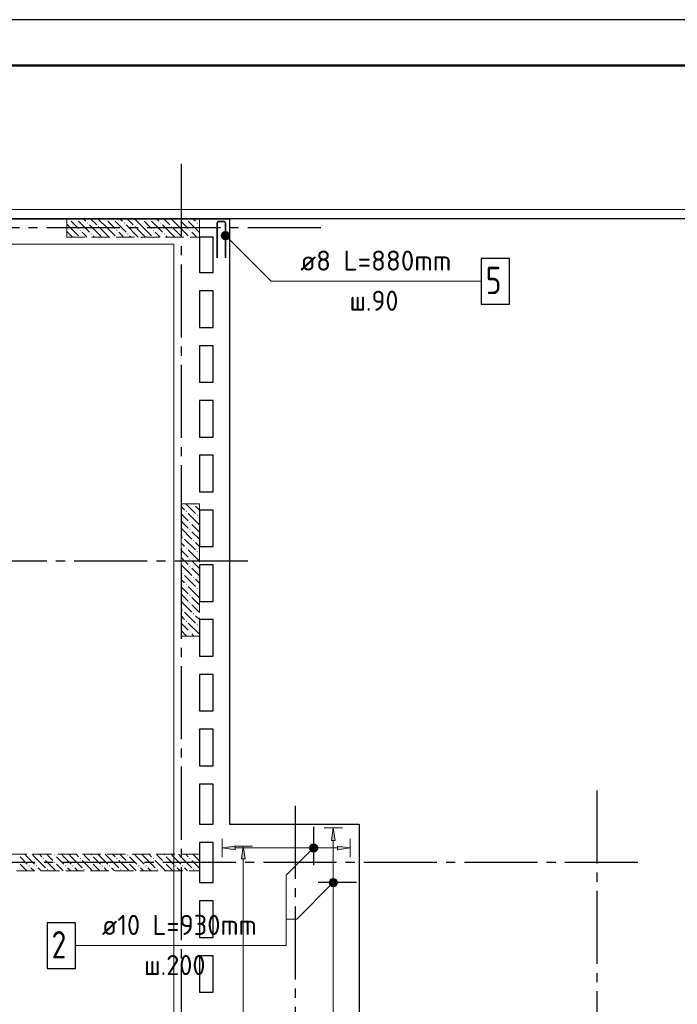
# Model space of a CAD drawing. Header units: millimetres. Extents: x 0 to 43617, y 0 to 59400.
# Tile 28 of 29: x 20058 to 27255, y 48618 to 59400. Entities that reach past the tile are written whole.
import ezdxf

# ---------------------------------------------------------------- set-up
doc = ezdxf.new("R2010")
doc.units = ezdxf.units.MM
doc.linetypes.add('______2', pattern=[270, 200, -70])
doc.linetypes.add('______5', pattern=[1100, 800, -100, 100, -100])
for name, color, linetype, lineweight in [('Standard', 7, 'Continuous', 25), ('ЖБ Пилон', 180, 'Continuous', 25), ('Обрамление П-обр. равн.', 7, 'Continuous', 25), ('Оси', 40, '______5', 18), ('Позиционная метка линия выноска', 7, 'Continuous', 13), ('Позиционная метка номер позиции', 7, 'Continuous', 13)]:
    doc.layers.add(name, color=color, linetype=linetype, lineweight=lineweight)
doc.layers.add('ЖБ Перекрытие верхний уровень', color=7, linetype='Continuous', lineweight=25, true_color=0xe0e0ff)
doc.layers.add('ЖБ Стена верхний уровень', color=7, linetype='Continuous', lineweight=25, true_color=0x006e00)
doc.styles.add('ISOCPEUR', font='txt')

msp = doc.modelspace()

# ---------------------------------------------------------------- hatches: boundary and pattern name
at = {"layer": 'ЖБ Пилон', "linetype": 'Continuous', "lineweight": 18, "transparency": 33554687}
for points in [[(20594, 57213), (20601, 57220), (20607, 57213), (20601, 57207)], [(20674, 57213), (20681, 57220), (20687, 57213), (20681, 57207)], [(20794, 57173), (20801, 57180), (20807, 57173), (20801, 57167)], [(20994, 57213), (21001, 57220), (21007, 57213), (21001, 57207)], [(21074, 57213), (21081, 57220), (21087, 57213), (21081, 57207)], [(21194, 57173), (21201, 57180), (21207, 57173), (21201, 57167)], [(21394, 57213), (21401, 57220), (21407, 57213), (21401, 57207)], [(21474, 57213), (21481, 57220), (21487, 57213), (21481, 57207)], [(21594, 57173), (21601, 57180), (21607, 57173), (21601, 57167)], [(21794, 57213), (21801, 57220), (21807, 57213), (21801, 57207)], [(21874, 57213), (21881, 57220), (21887, 57213), (21881, 57207)], [(21994, 57173), (22001, 57180), (22007, 57173), (22001, 57167)], [(20714, 57093), (20721, 57100), (20727, 57093), (20721, 57087)], [(20834, 57053), (20841, 57060), (20847, 57053), (20841, 57047)], [(20914, 57133), (20921, 57140), (20927, 57133), (20921, 57127)], [(21114, 57093), (21121, 57100), (21127, 57093), (21121, 57087)], [(21234, 57053), (21241, 57060), (21247, 57053), (21241, 57047)], [(21314, 57133), (21321, 57140), (21327, 57133), (21321, 57127)], [(21514, 57093), (21521, 57100), (21527, 57093), (21521, 57087)], [(21634, 57053), (21641, 57060), (21647, 57053), (21641, 57047)], [(21714, 57133), (21721, 57140), (21727, 57133), (21721, 57127)], [(21914, 57093), (21921, 57100), (21927, 57093), (21921, 57087)], [(21954, 54093), (21961, 54100), (21967, 54093), (21961, 54087)], [(21874, 54013), (21881, 54020), (21887, 54013), (21881, 54007)], [(21994, 53973), (22001, 53980), (22007, 53973), (22001, 53967)], [(21914, 53893), (21921, 53900), (21927, 53893), (21921, 53887)], [(21914, 53813), (21921, 53820), (21927, 53813), (21921, 53807)], [(21834, 53733), (21841, 53740), (21847, 53733), (21841, 53727)], [(21954, 53693), (21961, 53700), (21967, 53693), (21961, 53687)], [(21874, 53613), (21881, 53620), (21887, 53613), (21881, 53607)], [(21914, 53493), (21921, 53500), (21927, 53493), (21921, 53487)], [(21994, 53573), (22001, 53580), (22007, 53573), (22001, 53567)], [(21914, 53413), (21921, 53420), (21927, 53413), (21921, 53407)], [(21834, 53333), (21841, 53340), (21847, 53333), (21841, 53327)], [(21954, 53293), (21961, 53300), (21967, 53293), (21961, 53287)], [(21874, 53213), (21881, 53220), (21887, 53213), (21881, 53207)], [(21994, 53173), (22001, 53180), (22007, 53173), (22001, 53167)], [(21914, 53093), (21921, 53100), (21927, 53093), (21921, 53087)], [(21914, 53013), (21921, 53020), (21927, 53013), (21921, 53007)], [(21834, 52933), (21841, 52940), (21847, 52933), (21841, 52927)], [(21954, 52893), (21961, 52900), (21967, 52893), (21961, 52887)], [(21874, 52813), (21881, 52820), (21887, 52813), (21881, 52807)], [(21994, 52773), (22001, 52780), (22007, 52773), (22001, 52767)], [(21914, 52693), (21921, 52700), (21927, 52693), (21921, 52687)]]:
    msp.add_hatch(color=7, dxfattribs=at).paths.add_polyline_path(points, flags=16)
at = {"layer": 'ЖБ Стена верхний уровень', "linetype": 'Continuous', "lineweight": 18, "transparency": 33554687}
for points in [[(20434, 50253), (20441, 50260), (20447, 50253), (20441, 50247)], [(20834, 50253), (20841, 50260), (20847, 50253), (20841, 50247)], [(21234, 50253), (21241, 50260), (21247, 50253), (21241, 50247)], [(21634, 50253), (21641, 50260), (21647, 50253), (21641, 50247)], [(20154, 50133), (20161, 50140), (20167, 50133), (20161, 50127)], [(20234, 50133), (20241, 50140), (20247, 50133), (20241, 50127)], [(20314, 50213), (20321, 50220), (20327, 50213), (20321, 50207)], [(20434, 50173), (20441, 50180), (20447, 50173), (20441, 50167)], [(20554, 50133), (20561, 50140), (20567, 50133), (20561, 50127)], [(20634, 50133), (20641, 50140), (20647, 50133), (20641, 50127)], [(20714, 50213), (20721, 50220), (20727, 50213), (20721, 50207)], [(20834, 50173), (20841, 50180), (20847, 50173), (20841, 50167)], [(20954, 50133), (20961, 50140), (20967, 50133), (20961, 50127)], [(21034, 50133), (21041, 50140), (21047, 50133), (21041, 50127)], [(21114, 50213), (21121, 50220), (21127, 50213), (21121, 50207)], [(21234, 50173), (21241, 50180), (21247, 50173), (21241, 50167)], [(21354, 50133), (21361, 50140), (21367, 50133), (21361, 50127)], [(21434, 50133), (21441, 50140), (21447, 50133), (21441, 50127)], [(21514, 50213), (21521, 50220), (21527, 50213), (21521, 50207)], [(21634, 50173), (21641, 50180), (21647, 50173), (21641, 50167)], [(21754, 50133), (21761, 50140), (21767, 50133), (21761, 50127)], [(21834, 50133), (21841, 50140), (21847, 50133), (21841, 50127)], [(21914, 50213), (21921, 50220), (21927, 50213), (21921, 50207)], [(20354, 50093), (20361, 50100), (20367, 50093), (20361, 50087)], [(20754, 50093), (20761, 50100), (20767, 50093), (20761, 50087)], [(21154, 50093), (21161, 50100), (21167, 50093), (21161, 50087)], [(21554, 50093), (21561, 50100), (21567, 50093), (21561, 50087)], [(21954, 50093), (21961, 50100), (21967, 50093), (21961, 50087)]]:
    msp.add_hatch(color=7, dxfattribs=at).paths.add_polyline_path(points, flags=16)
at = {"layer": 'Обрамление П-обр. равн.', "linetype": 'Continuous', "lineweight": 13, "transparency": 33554687}
for points in [[(23509, 50410), (23489, 50550), (23469, 50410)], [(23235, 50353), (23252, 50291), (23252, 50369)], [(23252, 50369), (23274, 50285), (23274, 50375)], [(23252, 50369), (23252, 50291), (23274, 50285)], [(23274, 50375), (23274, 50285), (23297, 50291)], [(23274, 50375), (23297, 50291), (23297, 50369)], [(23297, 50369), (23297, 50291), (23313, 50308)], [(23297, 50369), (23313, 50308), (23313, 50353)], [(22524, 50210), (22504, 50350), (22484, 50210)], [(23235, 50308), (23235, 50353), (23229, 50330)], [(23235, 50353), (23235, 50308), (23252, 50291)], [(23313, 50353), (23313, 50308), (23319, 50330)], [(23534, 50310), (23674, 50330), (23534, 50350)], [(23444, 49950), (23534, 49950), (23528, 49973)], [(23444, 49950), (23528, 49973), (23450, 49973)], [(23450, 49928), (23534, 49950), (23444, 49950)], [(23450, 49973), (23528, 49973), (23511, 49989)], [(23450, 49973), (23511, 49989), (23466, 49989)], [(23450, 49928), (23528, 49928), (23534, 49950)], [(23466, 49911), (23528, 49928), (23450, 49928)], [(23466, 49989), (23511, 49989), (23489, 49995)], [(23466, 49911), (23511, 49911), (23528, 49928)], [(23511, 49911), (23466, 49911), (23489, 49905)]]:
    msp.add_hatch(color=7, dxfattribs=at).paths.add_polyline_path(points)
msp.add_hatch(color=7, dxfattribs=at).paths.add_polyline_path([(22414, 50310), (22274, 50330), (22414, 50350)], flags=16)
at = {"layer": 'Позиционная метка номер позиции', "linetype": 'Continuous', "lineweight": 13, "transparency": 33554687}
for points in [[(22266, 57046), (22298, 57078), (22277, 57067)], [(22298, 57078), (22266, 57046), (22266, 57023)], [(22298, 57078), (22266, 57023), (22320, 57078)], [(22320, 57078), (22266, 57023), (22277, 57003)], [(22320, 57078), (22277, 57003), (22341, 57067)], [(22341, 57067), (22277, 57003), (22298, 56992)], [(22341, 57067), (22298, 56992), (22352, 57046)], [(22352, 57046), (22298, 56992), (22320, 56992)], [(22352, 57046), (22320, 56992), (22352, 57023)], [(22352, 57023), (22320, 56992), (22341, 57003)], [(23306, 50298), (23242, 50362), (23231, 50341)], [(23317, 50319), (23263, 50373), (23242, 50362)], [(23317, 50319), (23242, 50362), (23306, 50298)], [(23317, 50341), (23285, 50373), (23263, 50373)], [(23317, 50341), (23263, 50373), (23317, 50319)], [(23285, 50373), (23317, 50341), (23306, 50362)], [(23306, 50298), (23231, 50341), (23285, 50287)], [(23285, 50287), (23231, 50341), (23231, 50319)], [(23285, 50287), (23231, 50319), (23263, 50287)], [(23263, 50287), (23231, 50319), (23242, 50298)], [(23521, 49918), (23457, 49982), (23446, 49961)], [(23521, 49918), (23446, 49961), (23500, 49907)], [(23500, 49907), (23446, 49961), (23446, 49939)], [(23500, 49907), (23446, 49939), (23478, 49907)], [(23478, 49907), (23446, 49939), (23457, 49918)], [(23532, 49939), (23478, 49993), (23457, 49982)], [(23532, 49939), (23457, 49982), (23521, 49918)], [(23532, 49961), (23500, 49993), (23478, 49993)], [(23532, 49961), (23478, 49993), (23532, 49939)], [(23500, 49993), (23532, 49961), (23521, 49982)]]:
    msp.add_hatch(color=7, dxfattribs=at).paths.add_polyline_path(points)

# ---------------------------------------------------------------- linework, layer by layer
at = {"layer": 'Standard', "color": 7, "linetype": 'Continuous', "lineweight": 25, "transparency": 33554687}
for p, q in [((8924, 57220), (22354, 57220)), ((22354, 57220), (22354, 50590)), ((22024, 57020), (22024, 56630)), ((22174, 57020), (22024, 57020)), ((22174, 56630), (22174, 57020)), ((22024, 56630), (22174, 56630)), ((22024, 56430), (22024, 56030)), ((22174, 56430), (22024, 56430)), ((22174, 56030), (22174, 56430)), ((22024, 56030), (22174, 56030)), ((22024, 55830), (22024, 55430)), ((22174, 55830), (22024, 55830)), ((22174, 55430), (22174, 55830)), ((22024, 55430), (22174, 55430)), ((22024, 55230), (22024, 54830)), ((22174, 55230), (22024, 55230)), ((22174, 54830), (22174, 55230)), ((22024, 54830), (22174, 54830)), ((22024, 54630), (22024, 54230)), ((22174, 54630), (22024, 54630)), ((22174, 54230), (22174, 54630)), ((22024, 54230), (22174, 54230)), ((22024, 54030), (22024, 53630)), ((22174, 54030), (22024, 54030)), ((22174, 53630), (22174, 54030)), ((22024, 53630), (22174, 53630)), ((22024, 53430), (22024, 53030)), ((22174, 53430), (22024, 53430)), ((22174, 53030), (22174, 53430)), ((22024, 53030), (22174, 53030)), ((22024, 52830), (22024, 52430)), ((22174, 52830), (22024, 52830)), ((22174, 52430), (22174, 52830)), ((22024, 52430), (22174, 52430)), ((22024, 52230), (22024, 51830)), ((22174, 52230), (22024, 52230)), ((22174, 51830), (22174, 52230)), ((22024, 51830), (22174, 51830)), ((22024, 51630), (22024, 51230)), ((22174, 51630), (22024, 51630)), ((22174, 51230), (22174, 51630)), ((22024, 51230), (22174, 51230)), ((22024, 51030), (22024, 50590)), ((22174, 51030), (22024, 51030)), ((22174, 50590), (22174, 51030)), ((22024, 50590), (22174, 50590)), ((22354, 50590), (23774, 50590)), ((23774, 50590), (23774, 41910)), ((22024, 50390), (22024, 49950)), ((22174, 50390), (22024, 50390)), ((22174, 49950), (22174, 50390)), ((22024, 49950), (22174, 49950)), ((22024, 49750), (22024, 49350)), ((22174, 49750), (22024, 49750)), ((22174, 49350), (22174, 49750)), ((22024, 49350), (22174, 49350)), ((22024, 49150), (22024, 48750)), ((22174, 49150), (22024, 49150)), ((22174, 48750), (22174, 49150)), ((22024, 48750), (22174, 48750))]:
    msp.add_line(p, q, dxfattribs=at)
at = {"layer": 'Standard', "color": 7, "linetype": 'Continuous', "lineweight": 13, "transparency": 33554687}
msp.add_lwpolyline([(0, 0), (42000, 0), (42000, 59400), (0, 59400), (0, 0)], close=True, dxfattribs=at)
for points in [[(42000, 59400), (0, 59400), (0, 0), (42000, 0), (42000, 59400)], [(42000, 59400), (0, 59400), (0, 0), (42000, 0), (42000, 59400)], [(7674, 10380), (33074, 10380), (33074, 57220), (7674, 57220), (7674, 10380)]]:
    msp.add_lwpolyline(points, dxfattribs=at)
at = {"layer": 'Standard', "color": 7, "linetype": 'Continuous', "lineweight": 25, "transparency": 33554687}
for points in [[(42000, 59400), (0, 59400), (0, 0), (42000, 0), (42000, 59400)], [(7394, 10100), (33074, 10100), (33074, 57220), (7394, 57220), (7394, 10100)]]:
    msp.add_lwpolyline(points, dxfattribs=at)
at = {"layer": 'Standard', "color": 7, "linetype": 'Continuous', "lineweight": 50, "transparency": 33554687}
msp.add_lwpolyline([(2000, 58900), (41500, 58900), (41500, 500), (2000, 500), (2000, 58900)], close=True, dxfattribs=at)
at = {"layer": 'Standard', "color": 254, "linetype": 'Continuous', "lineweight": 18, "true_color": 0xc4c4ff, "transparency": 33554687}
msp.add_lwpolyline([(7294, 10000), (33174, 10000), (33174, 57320), (7294, 57320), (7294, 10000)], dxfattribs=at)
at = {"layer": 'ЖБ Перекрытие верхний уровень', "color": 7, "linetype": 'Continuous', "lineweight": 18, "transparency": 33554687}
for p, q in [((22354, 57220), (8924, 57220)), ((22354, 50590), (22354, 57220)), ((22024, 56630), (22024, 57020)), ((22024, 57020), (22174, 57020)), ((22174, 57020), (22174, 56630)), ((22174, 56630), (22024, 56630)), ((22024, 56030), (22024, 56430)), ((22024, 56430), (22174, 56430)), ((22174, 56430), (22174, 56030)), ((22174, 56030), (22024, 56030)), ((22024, 55830), (22174, 55830)), ((22024, 55430), (22024, 55830)), ((22174, 55830), (22174, 55430)), ((22174, 55430), (22024, 55430)), ((22024, 54830), (22024, 55230)), ((22024, 55230), (22174, 55230)), ((22174, 55230), (22174, 54830)), ((22174, 54830), (22024, 54830)), ((22024, 54230), (22024, 54630)), ((22024, 54630), (22174, 54630)), ((22174, 54630), (22174, 54230)), ((22174, 54230), (22024, 54230)), ((22024, 53630), (22024, 54030)), ((22024, 54030), (22174, 54030)), ((22174, 54030), (22174, 53630)), ((22174, 53630), (22024, 53630)), ((22024, 53030), (22024, 53430)), ((22024, 53430), (22174, 53430)), ((22174, 53430), (22174, 53030)), ((22174, 53030), (22024, 53030)), ((22024, 52430), (22024, 52830)), ((22024, 52830), (22174, 52830)), ((22174, 52830), (22174, 52430)), ((22174, 52430), (22024, 52430)), ((22024, 51830), (22024, 52230)), ((22024, 52230), (22174, 52230)), ((22174, 52230), (22174, 51830)), ((22174, 51830), (22024, 51830)), ((22024, 51230), (22024, 51630)), ((22024, 51630), (22174, 51630)), ((22174, 51630), (22174, 51230)), ((22174, 51230), (22024, 51230)), ((22024, 51030), (22174, 51030)), ((22024, 50590), (22024, 51030)), ((22174, 51030), (22174, 50590)), ((22174, 50590), (22024, 50590)), ((23774, 50590), (22354, 50590)), ((23774, 41910), (23774, 50590)), ((22024, 50290), (22024, 50390)), ((22024, 50390), (22174, 50390)), ((22174, 50390), (22174, 49950)), ((22024, 49950), (22024, 50290)), ((22174, 49950), (22024, 49950)), ((22024, 49350), (22024, 49750)), ((22024, 49750), (22174, 49750)), ((22174, 49750), (22174, 49350)), ((22174, 49350), (22024, 49350)), ((22024, 48750), (22024, 49150)), ((22024, 49150), (22174, 49150)), ((22174, 49150), (22174, 48750)), ((22174, 48750), (22024, 48750))]:
    msp.add_line(p, q, dxfattribs=at)
at = {"layer": 'ЖБ Пилон', "color": 253, "linetype": '______2', "lineweight": 13, "true_color": 0xa0a0a0, "transparency": 33554687}
for p, q in [((22024, 57220), (20574, 57220)), ((20574, 57220), (20574, 57020)), ((22024, 57020), (22024, 57220)), ((20574, 57020), (22024, 57020)), ((21824, 54100), (21824, 52650)), ((22024, 54100), (21824, 54100)), ((22024, 52650), (22024, 54100)), ((21824, 52650), (22024, 52650))]:
    msp.add_line(p, q, dxfattribs=at)
at = {"layer": 'ЖБ Пилон', "color": 9, "linetype": 'Continuous', "lineweight": 18, "true_color": 0xc7c7c7, "transparency": 33554687}
for p, q in [((20621, 57113), (20574, 57160)), ((20621, 57193), (20701, 57113)), ((20701, 57193), (20821, 57073)), ((20754, 57220), (20781, 57193)), ((20941, 57033), (20821, 57153)), ((20834, 57220), (20901, 57153)), ((21021, 57113), (20914, 57220)), ((21021, 57193), (21101, 57113)), ((21101, 57193), (21221, 57073)), ((21154, 57220), (21181, 57193)), ((21341, 57033), (21221, 57153)), ((21234, 57220), (21301, 57153)), ((21421, 57113), (21314, 57220)), ((21421, 57193), (21501, 57113)), ((21501, 57193), (21621, 57073)), ((21554, 57220), (21581, 57193)), ((21741, 57033), (21621, 57153)), ((21634, 57220), (21701, 57153)), ((21821, 57113), (21714, 57220)), ((21821, 57193), (21901, 57113)), ((21901, 57193), (22021, 57073)), ((21954, 57220), (21981, 57193)), ((22024, 57150), (22021, 57153)), ((20574, 57080), (20621, 57033)), ((20621, 57113), (20701, 57033)), ((20781, 57033), (20741, 57073)), ((20941, 57113), (21021, 57033)), ((21021, 57113), (21101, 57033)), ((21181, 57033), (21141, 57073)), ((21341, 57113), (21421, 57033)), ((21421, 57113), (21501, 57033)), ((21581, 57033), (21541, 57073)), ((21741, 57113), (21821, 57033)), ((21821, 57113), (21901, 57033)), ((21981, 57033), (21941, 57073)), ((20621, 57033), (20634, 57020)), ((20794, 57020), (20781, 57033)), ((20861, 57033), (20874, 57020)), ((20941, 57033), (20954, 57020)), ((21021, 57033), (21034, 57020)), ((21194, 57020), (21181, 57033)), ((21261, 57033), (21274, 57020)), ((21341, 57033), (21354, 57020)), ((21421, 57033), (21434, 57020)), ((21594, 57020), (21581, 57033)), ((21661, 57033), (21674, 57020)), ((21741, 57033), (21754, 57020)), ((21821, 57033), (21834, 57020)), ((21994, 57020), (21981, 57033)), ((21861, 54033), (21824, 54070)), ((21874, 54100), (21981, 53993)), ((21981, 54073), (22024, 54030)), ((21824, 53990), (21901, 53913)), ((21901, 53993), (22021, 53873)), ((22024, 53950), (22021, 53953)), ((21824, 53910), (21901, 53833)), ((21824, 53830), (21941, 53713)), ((21981, 53833), (21941, 53873)), ((22021, 53793), (21981, 53833)), ((21861, 53713), (21981, 53593)), ((21941, 53793), (22024, 53710)), ((21861, 53633), (21824, 53670)), ((21824, 53590), (21901, 53513)), ((21901, 53593), (22021, 53473)), ((21981, 53673), (22024, 53630)), ((21824, 53510), (21901, 53433)), ((22024, 53550), (22021, 53553)), ((21824, 53430), (21941, 53313)), ((21981, 53433), (21941, 53473)), ((21941, 53393), (22024, 53310)), ((22021, 53393), (21981, 53433)), ((21861, 53233), (21824, 53270)), ((21861, 53313), (21981, 53193)), ((21981, 53273), (22024, 53230)), ((21824, 53190), (21901, 53113)), ((21901, 53193), (22021, 53073)), ((21824, 53110), (21901, 53033)), ((21981, 53033), (21941, 53073)), ((22024, 53150), (22021, 53153)), ((21824, 53030), (21941, 52913)), ((21941, 52993), (22024, 52910)), ((22021, 52993), (21981, 53033)), ((21861, 52833), (21824, 52870)), ((21861, 52913), (21981, 52793)), ((21981, 52873), (22024, 52830)), ((21824, 52790), (21901, 52713)), ((21901, 52793), (22021, 52673)), ((22024, 52750), (22021, 52753)), ((21824, 52710), (21884, 52650)), ((21964, 52650), (21941, 52673))]:
    msp.add_line(p, q, dxfattribs=at)
at = {"layer": 'ЖБ Стена верхний уровень', "color": 251, "linetype": '______2', "lineweight": 13, "true_color": 0x656565, "transparency": 33554687}
for p, q in [((22024, 50260), (16244, 50260)), ((22024, 50080), (22024, 50260)), ((16244, 50080), (22024, 50080))]:
    msp.add_line(p, q, dxfattribs=at)
at = {"layer": 'ЖБ Стена верхний уровень', "color": 9, "linetype": 'Continuous', "lineweight": 18, "true_color": 0xc7c7c7, "transparency": 33554687}
for p, q in [((20141, 50233), (20114, 50260)), ((20194, 50260), (20221, 50233)), ((20274, 50260), (20301, 50233)), ((20381, 50233), (20354, 50260)), ((20541, 50233), (20514, 50260)), ((20594, 50260), (20621, 50233)), ((20674, 50260), (20701, 50233)), ((20781, 50233), (20754, 50260)), ((20941, 50233), (20914, 50260)), ((20994, 50260), (21021, 50233)), ((21074, 50260), (21101, 50233)), ((21181, 50233), (21154, 50260)), ((21341, 50233), (21314, 50260)), ((21394, 50260), (21421, 50233)), ((21474, 50260), (21501, 50233)), ((21581, 50233), (21554, 50260)), ((21741, 50233), (21714, 50260)), ((21794, 50260), (21821, 50233)), ((21874, 50260), (21901, 50233)), ((21981, 50233), (21954, 50260)), ((20061, 50233), (20141, 50153)), ((20061, 50153), (20134, 50080)), ((20141, 50233), (20221, 50153)), ((20221, 50233), (20341, 50113)), ((20341, 50193), (20454, 50080)), ((20421, 50193), (20381, 50233)), ((20461, 50233), (20541, 50153)), ((20461, 50153), (20534, 50080)), ((20541, 50233), (20621, 50153)), ((20621, 50233), (20741, 50113)), ((20741, 50193), (20854, 50080)), ((20821, 50193), (20781, 50233)), ((20861, 50233), (20941, 50153)), ((20861, 50153), (20934, 50080)), ((20941, 50233), (21021, 50153)), ((21021, 50233), (21141, 50113)), ((21141, 50193), (21254, 50080)), ((21221, 50193), (21181, 50233)), ((21261, 50233), (21341, 50153)), ((21261, 50153), (21334, 50080)), ((21341, 50233), (21421, 50153)), ((21421, 50233), (21541, 50113)), ((21541, 50193), (21654, 50080)), ((21621, 50193), (21581, 50233)), ((21661, 50233), (21741, 50153)), ((21661, 50153), (21734, 50080)), ((21741, 50233), (21821, 50153)), ((21821, 50233), (21941, 50113)), ((21941, 50193), (22024, 50110)), ((22021, 50193), (21981, 50233)), ((20214, 50080), (20181, 50113)), ((20261, 50113), (20294, 50080)), ((20614, 50080), (20581, 50113)), ((20661, 50113), (20694, 50080)), ((21014, 50080), (20981, 50113)), ((21061, 50113), (21094, 50080)), ((21414, 50080), (21381, 50113)), ((21461, 50113), (21494, 50080)), ((21814, 50080), (21781, 50113)), ((21861, 50113), (21894, 50080))]:
    msp.add_line(p, q, dxfattribs=at)
at = {"layer": 'Обрамление П-обр. равн.', "color": 7, "linetype": 'Continuous', "lineweight": 25, "transparency": 33554687}
for p, q in [((23274, 50560), (23274, 50140)), ((23744, 49950), (23324, 49950))]:
    msp.add_line(p, q, dxfattribs=at)
at = {"layer": 'Обрамление П-обр. равн.', "color": 251, "linetype": 'Continuous', "lineweight": 13, "true_color": 0x494949, "transparency": 33554687}
for p, q in [((23489, 50550), (23389, 50550)), ((23489, 50550), (23469, 50410)), ((23509, 50410), (23489, 50550)), ((23489, 50550), (23589, 50550)), ((23489, 50550), (23489, 50550)), ((22274, 50330), (22274, 50430)), ((23274, 50375), (23274, 50375)), ((23469, 50410), (23509, 50410)), ((23489, 49980), (23489, 50410)), ((23674, 50330), (23674, 50430)), ((22274, 50330), (22414, 50350)), ((22414, 50310), (22274, 50330)), ((22274, 50330), (22274, 50230)), ((22274, 50330), (22274, 50330)), ((22504, 50350), (22404, 50350)), ((22414, 50350), (22414, 50310)), ((22414, 50330), (23244, 50330)), ((22504, 50350), (22484, 50210)), ((22524, 50210), (22504, 50350)), ((22504, 50350), (22604, 50350)), ((22504, 50350), (22504, 50350)), ((23274, 50285), (23274, 50285)), ((23304, 50330), (23534, 50330)), ((23674, 50330), (23534, 50350)), ((23534, 50350), (23534, 50310)), ((23534, 50310), (23674, 50330)), ((23674, 50330), (23674, 50230)), ((23674, 50330), (23674, 50330)), ((22484, 50210), (22524, 50210)), ((22504, 42780), (22504, 50210)), ((23444, 49950), (23444, 49950)), ((23534, 49950), (23534, 49950)), ((23489, 42090), (23489, 49920))]:
    msp.add_line(p, q, dxfattribs=at)
at = {"layer": 'Обрамление П-обр. равн.', "color": 7, "linetype": 'Continuous', "lineweight": 35, "transparency": 33554687}
msp.add_lwpolyline([(22309, 56791), (22309, 57172), (22309, 57175), (22307, 57179), (22305, 57182), (22303, 57185), (22300, 57187), (22297, 57189), (22293, 57191), (22290, 57191), (22238, 57191), (22235, 57191), (22231, 57189), (22228, 57187), (22225, 57185), (22223, 57182), (22221, 57179), (22219, 57175), (22219, 57172), (22219, 56791)], dxfattribs=at)
at = {"layer": 'Обрамление П-обр. равн.', "color": 7, "linetype": 'Continuous', "lineweight": 25, "transparency": 33554687}
for points in [[(25109, 56285), (25419, 56285), (25419, 56785), (25109, 56785), (25109, 56285)], [(20357, 49010), (20667, 49010), (20667, 49510), (20357, 49510), (20357, 49010)]]:
    msp.add_lwpolyline(points, dxfattribs=at)
at = {"layer": 'Обрамление П-обр. равн.', "color": 251, "linetype": 'Continuous', "lineweight": 13, "true_color": 0x494949, "transparency": 33554687}
for centre in [(23274, 50330), (23489, 49950)]:
    msp.add_circle(centre, 45, dxfattribs=at)
at = {"layer": 'Оси', "color": 8, "linetype": '______5', "lineweight": -3, "transparency": 33554687}
for p, q in [((21824, 57820), (21824, 7100)), ((23354, 57120), (4600, 57120)), ((22554, 53470), (4600, 53470)), ((26374, 50960), (26374, 7100)), ((23074, 50790), (23074, 7100)), ((26824, 50170), (4600, 50170))]:
    msp.add_line(p, q, dxfattribs=at)
at = {"layer": 'Позиционная метка линия выноска', "color": 251, "linetype": 'Continuous', "lineweight": 13, "true_color": 0x494949, "transparency": 33554687}
msp.add_lwpolyline([(21744, 32516), (21744, 42500), (21744, 50000), (21744, 56940), (16064, 56940), (16064, 56340), (14464, 56340), (14464, 56940), (8974, 56940)], dxfattribs=at)
at = {"layer": 'Позиционная метка номер позиции', "color": 7, "linetype": 'Continuous', "lineweight": 13, "transparency": 33554687}
for p, q in [((22277, 57067), (22277, 57067)), ((22341, 57067), (22341, 57067)), ((22277, 57003), (22277, 57003)), ((22341, 57003), (22341, 57003)), ((23242, 50362), (23242, 50362)), ((23306, 50362), (23306, 50362)), ((23242, 50298), (23242, 50298)), ((23306, 50298), (23306, 50298)), ((23457, 49982), (23457, 49982)), ((23521, 49982), (23521, 49982)), ((23457, 49918), (23457, 49918)), ((23521, 49918), (23521, 49918))]:
    msp.add_line(p, q, dxfattribs=at)
for points in [[(22309, 57035), (22809, 56535), (25109, 56535)], [(23274, 50330), (22974, 50030), (22974, 49260), (20667, 49260)], [(23489, 49950), (23089, 49550), (22974, 49550), (22974, 49260), (20667, 49260)]]:
    msp.add_lwpolyline(points, dxfattribs=at)
for centre in [(22309, 57035), (23274, 50330), (23489, 49950)]:
    msp.add_circle(centre, 45, dxfattribs=at)

# ---------------------------------------------------------------- texts
at = {"layer": 'Обрамление П-обр. равн.', "color": 7, "linetype": 'Continuous', "lineweight": 13, "transparency": 33554687, "attachment_point": 7, "style": 'ISOCPEUR'}
for s, insert, char_height, width in [('\\W0.98;ø8 L=880mm ', (23129, 56652), 220, 1888.52), ('\\W0.78;5', (25159, 56395), 300, 326.42), ('\\W0.94;ш.90 ', (23668, 56212), 220, 807.15), ('\\W0.96;ø10 L=930mm ', (20957, 49377), 220, 1996.29), ('\\W0.78;2', (20407, 49120), 300, 326.41), ('\\W0.95;ш.200 ', (21419, 48937), 220, 962.13)]:
    msp.add_mtext(s, dxfattribs=dict(at, insert=insert, char_height=char_height, width=width))

doc.saveas('drawing.dxf')
